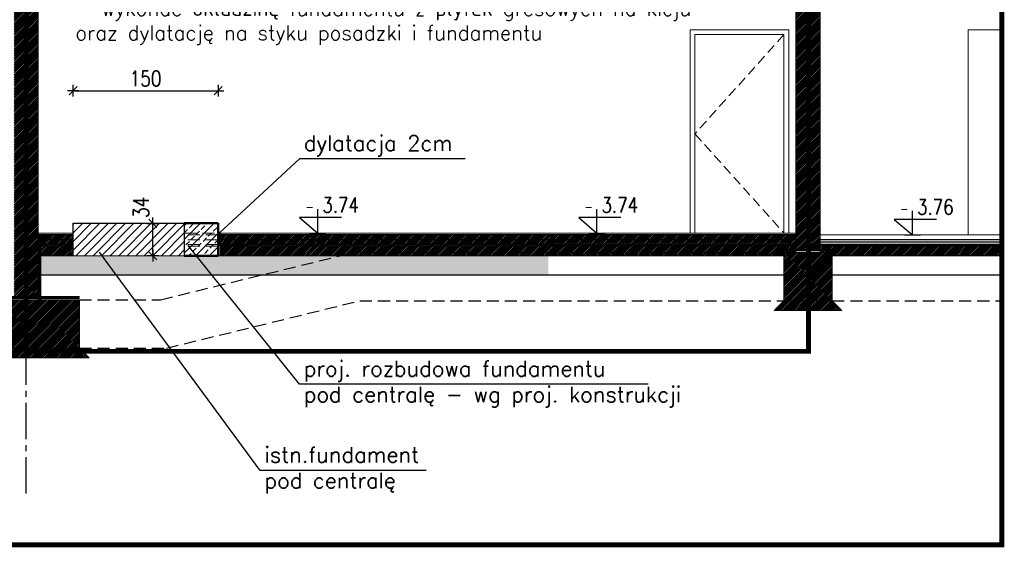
# Model space of a CAD drawing. Header units: inches. Extents: x 27484 to 71626, y -45113 to 39.
# Tile 2 of 256: x 34008 to 35026, y -45113 to -44567. Entities that reach past the tile are written whole.
import ezdxf
from ezdxf.enums import TextEntityAlignment as Align

# ---------------------------------------------------------------- set-up
doc = ezdxf.new("R2010")
doc.units = ezdxf.units.IN
doc.header["$LTSCALE"] = 50
doc.header["$MEASUREMENT"] = 0
for name, pattern in [('CENTER2', [1.125, 0.75, -0.125, 0.125, -0.125]), ('DASHED', [0.75, 0.5, -0.25]), ('HIDDEN', [0.375, 0.25, -0.125])]:
    doc.linetypes.add(name, pattern=pattern)
for name, color, linetype in [('0-KOTEW-POZ', 7, 'Continuous'), ('_mat', 255, 'Continuous'), ('A-OS', 7, 'CENTER2'), ('KOTEW-POZ-OPIS', 2, 'Continuous'), ('KOTEW-POZ-OPIS1', 7, 'Continuous'), ('OPISY', 7, 'Continuous'), ('PR_IZOLACJE', 7, 'HIDDEN'), ('R-DIM', 6, 'Continuous'), ('R-MET-POZ', 7, 'Continuous'), ('R-MET-POZ-OPIS', 2, 'Continuous'), ('uchylnośc', 7, 'Continuous')]:
    doc.layers.add(name, color=color, linetype=linetype)
for name, color, linetype, lineweight in [('A-obwiednia proj.', 4, 'Continuous', 50), ('A-rozbiórka', 8, 'DASHED', 15), ('A-SCIANY', 5, 'Continuous', 18), ('A-WID', 1, 'Continuous', 9), ('A-ść. istn.', 8, 'Continuous', 0), ('mat', 7, 'Continuous', 9), ('rz_zelbet', 200, 'Continuous', 20)]:
    doc.layers.add(name, color=color, linetype=linetype, lineweight=lineweight)
doc.styles.add('MET_POZ', font='SIMPLEX')
doc.styles.add('MM_050', font='romans.shx', dxfattribs={"width": 0.8, "height": 16})
doc.styles.get("Standard").update_dxf_attribs({"font": 'romans.shx'})
doc.linetypes.add('BATTING', pattern='A,0.0001,-0.1,[134,ltypeshp.shx,S=0.1,R=0,X=-0.1,Y=0],-0.2,[134,ltypeshp.shx,S=0.1,R=180,X=0.1,Y=0],-0.1', length=0.4001)
doc.dimstyles.new('AM100', dxfattribs={"dimtxt": 0.18, "dimasz": 1, "dimexe": 0, "dimexo": 0, "dimgap": 0, "dimtad": 0, "dimdec": 4, "dimdsep": 46, "dimtxsty": 'MM_050', "dimblk1": 'W1', "dimblk2": 'W1', "dimsah": 1, "dimcen": 4, "dimse1": 1, "dimse2": 1, "dimclrd": 256, "dimclre": 256, "dimclrt": 2, "dimadec": 5, "dimazin": 0, "dimtfac": 0.444444, "dimtdec": 4, "dimtix": 1, "dimtmove": 2, "dimatfit": 3, "dimldrblk": 'W1', "dimfxl": 1, "dimtvp": 0.777778, "dimtolj": 1, "dimarcsym": 0})

# ---------------------------------------------------------------- blocks, each defined once
blk = doc.blocks.new('M-POZ10')
at = {"layer": '0-KOTEW-POZ'}
blk.add_line((-0.133, 0), (0.133, 0), dxfattribs=at)
blk.add_lwpolyline([(0.392, 0.253), (-0.3, 0.253), (0, 0), (0, 0.393)], dxfattribs=at)
at = {"layer": 'KOTEW-POZ-OPIS', "style": 'MET_POZ', "width": 0.6}
blk.add_attdef('+/-', text='', height=0.2, dxfattribs=at).set_placement((-0.068, 0.334), align=Align.RIGHT)
at = {"layer": 'KOTEW-POZ-OPIS', "style": 'MET_POZ', "width": 0.8}
blk.add_attdef('H', (0.075, 0.334), '', height=0.25, dxfattribs=at)
at = {"layer": 'KOTEW-POZ-OPIS1', "style": 'MET_POZ', "oblique": 5, "width": 0.8}
blk.add_attdef('TXT', text='', height=0.2, dxfattribs=at).set_placement((0.075, 0.629), align=Align.CENTER)
at = {"layer": 'KOTEW-POZ-OPIS1', "style": 'MET_POZ'}
blk.add_attdef('XH', (0.075, 0.031), '', height=0.2, dxfattribs=at)
blk = doc.blocks.new('W1')
for p, q in [((-6, 0), (6, 0)), ((-4.2, -4.2), (4.2, 4.2)), ((0, 6), (0, -6))]:
    blk.add_line(p, q)
blk = doc.blocks.new('*D226')
at = {"layer": 'Defpoints', "color": 0, "ltscale": 0.1, "transparency": 16777216}
for p in [(34146, -44777.9), (34213.4, -44777.9), (34213.4, -44811.4)]:
    blk.add_point(p, dxfattribs=at)
at = {"layer": 'R-DIM', "lineweight": -2, "ltscale": 0.1, "transparency": 16777216}
blk.add_line((34146, -44810.4), (34146, -44778.9), dxfattribs=at)
for p, rotation in [((34146, -44777.9), 90), ((34146, -44811.4), 270)]:
    blk.add_blockref('W1', p, dxfattribs=dict(at, rotation=rotation))
at = {"layer": 'R-DIM', "color": 2, "ltscale": 0.1, "transparency": 16777216, "insert": (34133.7, -44761.4), "char_height": 16, "attachment_point": 5, "rotation": 90, "style": 'MM_050'}
blk.add_mtext('\\A1;34', dxfattribs=at)
blk = doc.blocks.new('*D233')
at = {"layer": 'Defpoints', "color": 0, "ltscale": 0.1, "transparency": 16777216}
for p in [(34213.4, -44640.8), (34063.5, -44777.9), (34213.4, -44777.9)]:
    blk.add_point(p, dxfattribs=at)
at = {"layer": 'R-DIM', "lineweight": -2, "ltscale": 0.1, "transparency": 16777216}
blk.add_line((34064.5, -44640.8), (34212.4, -44640.8), dxfattribs=at)
at = {"layer": 'R-DIM', "lineweight": -2, "ltscale": 0.1, "transparency": 16777216, "rotation": 180}
blk.add_blockref('W1', (34063.5, -44640.8), dxfattribs=at)
at = {"layer": 'R-DIM', "lineweight": -2, "ltscale": 0.1, "transparency": 16777216}
blk.add_blockref('W1', (34213.4, -44640.8), dxfattribs=at)
at = {"layer": 'R-DIM', "color": 2, "ltscale": 0.1, "transparency": 16777216, "insert": (34138.4, -44628.3), "char_height": 16, "attachment_point": 5, "style": 'MM_050'}
blk.add_mtext('\\A1;150', dxfattribs=at)

msp = doc.modelspace()

# ---------------------------------------------------------------- hatches: boundary and pattern name
at = {"layer": 'A-ść. istn.', "ltscale": 0.1}
h = msp.add_hatch(dxfattribs=at)
h.set_pattern_fill('ANSI31', color=256, scale=10)
h.paths.add_polyline_path([(34835.98277, -44454.8582), (34823.91471, -44454.8582), (34823.91471, -44804.8582), (34835.98277, -44804.8582)])
h.paths.add_polyline_path([(34823.91471, -44454.8582), (34810.98277, -44454.8582), (34810.98277, -44804.8582), (34823.91471, -44804.8582)])
h = msp.add_hatch(dxfattribs=at)
h.set_pattern_fill('ANSI31', color=256, scale=10)
h.paths.add_polyline_path([(34027.48246, -44541.8582), (34014.98246, -44541.8582), (34014.98246, -44853.8582), (34027.48246, -44853.8582)])
h.paths.add_polyline_path([(34014.98246, -44541.8582), (34002.48246, -44541.8582), (34002.48246, -44853.8582), (34014.98246, -44853.8582)])
h = msp.add_hatch(dxfattribs=at)
h.set_pattern_fill('ANSI31', color=256, scale=50)
h.paths.add_polyline_path([(34063.48238, -44777.8582), (34178.48238, -44777.8582), (34178.48238, -44811.3582), (34063.48238, -44811.3582)])
h = msp.add_hatch(dxfattribs=at)
h.set_pattern_fill('ANSI31', color=256, scale=10)
h.paths.add_polyline_path([(34307.46752, -44807.8582), (34298.72924, -44807.8582), (34282.02015, -44811.3582), (34307.68282, -44811.3582)])
h.paths.add_polyline_path([(34063.48238, -44811.3582), (34063.48238, -44789.8582), (34027.48246, -44789.8582), (34027.48246, -44811.3582)])
h.paths.add_polyline_path([(34215.38238, -44789.8582), (34215.38238, -44811.3582), (34282.02015, -44811.3582), (34298.72924, -44807.8582), (34307.46752, -44807.8582), (34307.06769, -44789.8582)])
h = msp.add_hatch(dxfattribs=at)
h.set_pattern_fill('ANSI31', color=256, scale=10)
h.paths.add_polyline_path([(34554.98246, -44789.8582), (34307.06769, -44789.8582), (34307.46752, -44807.8582), (34554.98246, -44807.8582)])
h.paths.add_polyline_path([(34554.98246, -44807.8582), (34307.46752, -44807.8582), (34307.68282, -44811.3582), (34554.98246, -44811.3582)])
h = msp.add_hatch(dxfattribs=at)
h.set_pattern_fill('ANSI31', color=256, scale=10)
h.paths.add_polyline_path([(34810.98277, -44789.8582), (34554.98246, -44789.8582), (34554.98246, -44807.8582), (34798.48277, -44807.8582), (34810.98277, -44807.8582)])
h.paths.add_polyline_path([(35023.91471, -44811.3582), (35023.91471, -44801.3582), (34835.98277, -44801.3582), (34835.98277, -44807.8582), (34848.48277, -44807.8582), (34848.48277, -44811.3582)])
h = msp.add_hatch(dxfattribs=at)
h.set_pattern_fill('ANSI31', color=256, scale=10)
h.paths.add_polyline_path([(34798.48277, -44807.8582), (34554.98246, -44807.8582), (34554.98246, -44811.3582), (34798.48277, -44811.3582)])
h = msp.add_hatch(dxfattribs=at)
h.set_pattern_fill('ANSI31', color=256, scale=10)
h.paths.add_polyline_path([(34848.48277, -44857.8582), (34848.48277, -44807.8582), (34798.48277, -44807.8582), (34798.48277, -44857.8582)])
h = msp.add_hatch(dxfattribs=at)
h.set_pattern_fill('ANSI31', color=256, scale=10)
h.paths.add_polyline_path([(33624.98246, -44856.8582), (33579.98246, -44856.8582), (33549.98246, -44856.8582), (33549.98246, -44906.8582), (33624.98246, -44906.8582)])
h.paths.add_polyline_path([(33709.98246, -44856.8582), (33624.98246, -44856.8582), (33624.98246, -44906.8582), (33709.98246, -44906.8582)])
h.paths.add_polyline_path([(33679.98246, -44836.8582), (33624.98246, -44836.8582), (33624.98246, -44856.8582), (33679.98246, -44856.8582)])
h.paths.add_polyline_path([(33624.98246, -44836.8582), (33579.98246, -44836.8582), (33579.98246, -44856.8582), (33624.98246, -44856.8582)])
h.paths.add_polyline_path([(34069.98246, -44856.8582), (33959.98246, -44856.8582), (33959.98246, -44906.8582), (34069.98246, -44906.8582)])
h = msp.add_hatch(dxfattribs=at)
h.set_pattern_fill('ANSI31', color=256, scale=10)
h.paths.add_polyline_path([(34848.48277, -44857.8582), (34798.48277, -44857.8582), (34788.48277, -44867.8582), (34858.48277, -44867.8582)])
h = msp.add_hatch(dxfattribs=at)
h.set_pattern_fill('ANSI31', color=256, scale=10)
h.paths.add_polyline_path([(34079.98246, -44916.8582), (34069.98246, -44906.8582), (33959.98246, -44906.8582), (33949.98246, -44916.8582)])
at = {"layer": 'rz_zelbet', "lineweight": 15, "ltscale": 0.05}
h = msp.add_hatch(dxfattribs=at)
h.set_pattern_fill('ANSI33', color=256, scale=40, angle=360, style=0)
h.set_pattern_definition([(225, (44143.272, -57061.261), (7.071068, -7.071068), []), (225, (44136.201, -57061.261), (7.071068, -7.071068), [5, -2.5])])
h.paths.add_polyline_path([(34213.38238, -44777.8582), (34178.48238, -44777.8582), (34178.48238, -44811.3582), (34188.48238, -44811.3582), (34213.38238, -44811.3582)])
at = {"layer": 'rz_zelbet', "ltscale": 0.1}
h = msp.add_hatch(dxfattribs=at)
h.set_pattern_fill('AR-SAND', color=256, scale=5, angle=180, style=0)
h.set_pattern_definition([(217.5, (0, 0), (0.3149668, -9.6341188), [0, -7.6, 0, -8.5, 0, -8.125]), (187.5, (0, 0), (-8.8488835, -14.1107303), [0, -4.1, 0, -6.85, 0, -2.625]), (147.5, (6.15, -8e-16), (-15.5707093, -0.0282953), [0, -2.5, 0, -9, 0, -11.75]), (137.5, (6.15, -8e-16), (-15.030633, -4.3883778), [0, -1.25, 0, -5.9, 0, -6.75])])
h.paths.add_polyline_path([(34093.31132, -44811.3582), (34063.48238, -44811.3582), (34029.78563, -44811.3582), (34029.78563, -44831.3582), (34108.0666, -44831.3582)])
h.paths.add_polyline_path([(34191.00225, -44811.3582), (34093.31132, -44811.3582), (34108.0666, -44831.3582), (34207.04445, -44831.3582)])
h.paths.add_polyline_path([(34339.661, -44811.3582), (34191.00225, -44811.3582), (34207.04445, -44831.3582), (34258.02835, -44831.3582)])
h.paths.add_polyline_path([(34554.98246, -44811.3582), (34339.661, -44811.3582), (34258.02835, -44831.3582), (34554.98246, -44831.3582)])

# ---------------------------------------------------------------- linework, layer by layer
for points in [[(34469.00655, -44711.2334), (34297.46436, -44711.2334), (34214.38238, -44787.8582)], [(34428.45193, -45033.10718), (34256.90974, -45033.10718), (34090.62374, -44807.71532)], [(34658.18907, -44944.08577), (34297.46436, -44944.08577), (34182.37956, -44800.6082)]]:
    msp.add_lwpolyline(points)
at = {"layer": '_mat', "lineweight": 15, "ltscale": 0.4}
for points in [[(34798.48277, -44857.8582), (34848.48277, -44857.8582), (34858.48277, -44867.8582), (34788.48277, -44867.8582)], [(33959.98246, -44906.8582), (34069.98246, -44906.8582), (34079.98246, -44916.8582), (33949.98246, -44916.8582)]]:
    msp.add_lwpolyline(points, close=True, dxfattribs=at)
at = {"layer": 'A-obwiednia proj.', "ltscale": 0.1}
for p, q in [((34178.48238, -44777.8582), (34213.38238, -44777.8582)), ((34213.38238, -44777.8582), (34213.38238, -44811.3582)), ((34213.38238, -44811.3582), (34178.48238, -44811.3582))]:
    msp.add_line(p, q, dxfattribs=at)
at = {"layer": 'A-obwiednia proj.', "linetype": 'DASHED', "lineweight": 50, "const_width": 5}
for points in [[(33525.66123, -44076.02175), (35023.91471, -44076.02175), (35023.91471, -45110.08568), (33525.66123, -45110.08568)], [(34014.98246, -44276.02175), (34823.91471, -44276.02175), (34823.91471, -44910.08568), (34014.98246, -44910.08568)]]:
    msp.add_lwpolyline(points, close=True, dxfattribs=at)
at = {"layer": 'A-obwiednia proj.', "linetype": 'DASHED', "ltscale": 0.2, "const_width": 1}
msp.add_lwpolyline([(34214.38238, -44787.8582), (34214.38238, -44800.6425), (34214.38238, -44800.6425), (34244.38238, -44800.6425)], dxfattribs=at)
at = {"layer": 'A-OS'}
msp.add_line((34014.98246, -45057.10355), (34014.98246, -44076.02175), dxfattribs=at)
at = {"layer": 'A-rozbiórka', "ltscale": 0.5}
msp.add_line((34178.48238, -44787.8582), (34213.38238, -44787.8582), dxfattribs=at)
for points in [[(34213.38238, -44789.8582), (34178.48238, -44789.8582)], [(34213.38238, -44794.8582), (34178.48238, -44794.8582)], [(34213.38238, -44799.8582), (34178.48238, -44799.8582)], [(34213.38238, -44801.3582), (34178.48238, -44801.3582)]]:
    msp.add_lwpolyline(points, dxfattribs=at)
at = {"layer": 'A-SCIANY', "ltscale": 3}
for p, q in [((34027.48246, -44856.8582), (34027.48246, -44294.8582)), ((34810.98277, -44440.8582), (34810.98277, -44807.8582)), ((34835.98277, -44454.8582), (34835.98277, -44807.8582)), ((34027.48246, -44787.8582), (34063.48238, -44787.8582)), ((34215.38238, -44787.8582), (34810.98277, -44787.8582))]:
    msp.add_line(p, q, dxfattribs=at)
msp.add_lwpolyline([(35023.91471, -44789.8582), (34835.98277, -44789.8582)], dxfattribs=at)
for points in [[(34798.48277, -44807.8582), (34848.48277, -44807.8582), (34848.48277, -44857.8582), (34798.48277, -44857.8582)], [(33959.98246, -44856.8582), (34069.98246, -44856.8582), (34069.98246, -44906.8582), (33959.98246, -44906.8582)]]:
    msp.add_lwpolyline(points, close=True, dxfattribs=at)
at = {"layer": 'A-WID', "ltscale": 5}
for p, q in [((34701.48277, -44577.8582), (34701.48277, -44787.8582)), ((34706.48277, -44787.8582), (34706.48277, -44582.8582)), ((34798.48277, -44582.8582), (34798.48277, -44787.8582)), ((34803.48277, -44577.8582), (34803.48277, -44787.8582)), ((34988.98277, -44577.8582), (35023.91471, -44577.8582)), ((34988.98277, -44577.8582), (34988.98277, -44789.8582))]:
    msp.add_line(p, q, dxfattribs=at)
for points in [[(34803.48277, -44577.8582), (34701.48277, -44577.8582)], [(34798.48277, -44582.8582), (34706.48277, -44582.8582)]]:
    msp.add_lwpolyline(points, dxfattribs=at)
at = {"layer": 'A-ść. istn.', "ltscale": 0.1}
msp.add_line((34215.38238, -44787.8582), (34213.38238, -44787.8582), dxfattribs=at)
msp.add_lwpolyline([(34798.48277, -44811.3582), (34027.48246, -44811.3582)], dxfattribs=at)
at = {"layer": 'mat', "lineweight": -3}
msp.add_line((34215.38238, -44787.8582), (34215.38238, -44811.3582), dxfattribs=at)
at = {"layer": 'mat', "linetype": 'DASHED', "lineweight": -3, "ltscale": 0.5}
msp.add_line((34848.48277, -44857.8582), (35023.91471, -44857.8582), dxfattribs=at)
at = {"layer": 'mat', "lineweight": -3}
for points in [[(34063.48238, -44811.3582), (34063.48238, -44777.8582), (34178.48238, -44777.8582), (34178.48238, -44811.3582)], [(34063.48238, -44789.8582), (34027.48246, -44789.8582)], [(34063.48238, -44794.8582), (34027.48246, -44794.8582)], [(34063.48238, -44799.8582), (34027.48246, -44799.8582)], [(34029.78563, -44794.8582), (34029.78563, -44856.8582)], [(34810.98277, -44789.8582), (34215.38238, -44789.8582)], [(34810.98277, -44794.8582), (34215.38238, -44794.8582)], [(34810.98277, -44799.8582), (34215.38238, -44799.8582)], [(35023.91471, -44794.8582), (34835.98277, -44794.8582)], [(35023.91471, -44799.8582), (34835.98277, -44799.8582)], [(34063.48238, -44801.3582), (34027.48246, -44801.3582)], [(34810.98277, -44801.3582), (34215.38238, -44801.3582)], [(34848.48277, -44804.8582), (34798.48277, -44804.8582)], [(34848.48277, -44806.3582), (34798.48277, -44806.3582)], [(35023.91471, -44801.3582), (34835.98277, -44801.3582)], [(35023.91471, -44811.3582), (34848.48277, -44811.3582)], [(34798.48277, -44831.3582), (34027.48246, -44831.3582)], [(35023.91471, -44831.3582), (34848.48277, -44831.3582)], [(34069.98246, -44853.8582), (33959.98246, -44853.8582)], [(34069.98246, -44855.3582), (33959.98246, -44855.3582)]]:
    msp.add_lwpolyline(points, dxfattribs=at)
at = {"layer": 'mat', "linetype": 'BATTING', "lineweight": -3, "ltscale": 0.12}
msp.add_lwpolyline([(35023.91471, -44797.3582), (34835.98277, -44797.3582)], dxfattribs=at)
at = {"layer": 'mat', "linetype": 'DASHED', "lineweight": -3, "ltscale": 0.5}
for points in [[(34069.98246, -44856.8582), (34153.94672, -44856.8582), (34353.94672, -44807.8582), (34798.48277, -44807.8582)], [(34069.98246, -44906.8582), (34159.98246, -44906.8582), (34359.98246, -44857.8582), (34798.48277, -44857.8582)]]:
    msp.add_lwpolyline(points, dxfattribs=at)
at = {"layer": 'PR_IZOLACJE'}
for points in [[(34028.23246, -44789.8582, 3, 3, 0), (34028.23246, -44856.8582, 1.5, 1.5, 0)], [(35023.91471, -44800.6082, 1.5, 1.5, 0), (34835.98277, -44800.6082, 1.2, 1.2, 0)]]:
    msp.add_lwpolyline(points, format="xyseb", dxfattribs=at)
at = {"layer": 'PR_IZOLACJE', "const_width": 1.5}
for points in [[(34848.48277, -44805.6082), (34798.48277, -44805.6082)], [(34069.98246, -44854.6082), (33959.98246, -44854.6082)]]:
    msp.add_lwpolyline(points, dxfattribs=at)
at = {"layer": 'rz_zelbet', "lineweight": 15, "ltscale": 0.05}
msp.add_lwpolyline([(34059.9403, -44857.87703), (34060.03215, -44857.8582)], dxfattribs=at)
at = {"layer": 'uchylnośc', "linetype": 'DASHED', "lineweight": 15, "ltscale": 0.4}
msp.add_lwpolyline([(34798.48277, -44582.8582), (34706.48277, -44685.3582), (34798.48277, -44787.8582)], dxfattribs=at)

# ---------------------------------------------------------------- block references
at = {"layer": 'R-MET-POZ'}
ref = msp.add_blockref('M-POZ10', (34316.45459, -44787.8582), dxfattribs=dict(at, xscale=62.99999999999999, yscale=62.99999999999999, zscale=62.99999999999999, rotation=359.9999999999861))
ref.add_attrib('+/-', '-', dxfattribs={"layer": 'R-MET-POZ-OPIS', "height": 12.6, "style": 'MET_POZ', "width": 0.6}).set_placement((34312.15051, -44766.82326), align=Align.RIGHT)
ref.add_attrib('H', '3.74', (34321.19011, -44766.82326), dxfattribs={"layer": 'R-MET-POZ-OPIS', "height": 15.75, "style": 'MET_POZ', "width": 0.8})
ref = msp.add_blockref('M-POZ10', (34605.2128, -44787.8582), dxfattribs=dict(at, xscale=62.99999999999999, yscale=62.99999999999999, zscale=62.99999999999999, rotation=359.9999999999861))
ref.add_attrib('+/-', '-', dxfattribs={"layer": 'R-MET-POZ-OPIS', "height": 12.6, "style": 'MET_POZ', "width": 0.6}).set_placement((34600.90872, -44766.82326), align=Align.RIGHT)
ref.add_attrib('H', '3.74', (34609.94832, -44766.82326), dxfattribs={"layer": 'R-MET-POZ-OPIS', "height": 15.75, "style": 'MET_POZ', "width": 0.8})
ref = msp.add_blockref('M-POZ10', (34931.4784, -44789.8582), dxfattribs=dict(at, xscale=62.99999999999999, yscale=62.99999999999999, zscale=62.99999999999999, rotation=359.9999999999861))
ref.add_attrib('+/-', '-', dxfattribs={"layer": 'R-MET-POZ-OPIS', "height": 12.6, "style": 'MET_POZ', "width": 0.6}).set_placement((34927.17432, -44768.82326), align=Align.RIGHT)
ref.add_attrib('H', '3.76', (34936.21392, -44768.82326), dxfattribs={"layer": 'R-MET-POZ-OPIS', "height": 15.75, "style": 'MET_POZ', "width": 0.8})

# ---------------------------------------------------------------- texts
at = {"layer": 'OPISY', "attachment_point": 1}
for s, insert, char_height in [('powiększenie  istn. fundamentu wzdłuż i wszerz pod centralę:\\P- zbić istn. gres z fundamentu oraz fragmentu posadzki\\P- zbić/rozebrać istniejące warstwy posadzkowe\\P- wykonać izolację wodoszczelną poziomą i pionową fundamentu\\P- wykonać okładzinę fundamentu z płytek gresowych na kleju  \\Poraz dylatację na styku posadzki i fundamentu', (34065.79325, -44448.56638), 15), ('dylatacja 2cm', (34302.03625, -44687.10299), 16), ('proj. rozbudowa fundamentu \\Ppod centralę - wg proj. konstrukcji', (34302.03625, -44919.95536), 16), ('istn.fundament \\Ppod centralę ', (34261.48163, -45008.97676), 16)]:
    msp.add_mtext_dynamic_manual_height_columns(s, width=2101.2574979, gutter_width=12.5, heights=[0], dxfattribs=dict(at, insert=insert, char_height=char_height))

# ---------------------------------------------------------------- dimensions: what is measured, and where the dimension line sits
at = {"layer": 'R-DIM', "ltscale": 0.1}
dim = msp.add_linear_dim(base=(34213.38238, -44640.75984), p1=(34063.48238, -44777.8582), p2=(34213.38238, -44777.8582), text='150', dimstyle='AM100', dxfattribs=at)
dim.commit()
dim.dimension.update_dxf_attribs({"geometry": '*D233', "text_midpoint": (34138.43238, -44628.31539)})
dim = msp.add_linear_dim(base=(34145.96647, -44777.8582), p1=(34213.38238, -44811.3582), p2=(34213.38238, -44777.8582), angle=90, text='34', dimstyle='AM100', dxfattribs=at)
dim.commit()
dim.dimension.update_dxf_attribs({"geometry": '*D226', "text_midpoint": (34133.72776, -44761.36523), "dimtype": 160})

doc.saveas('drawing.dxf')
